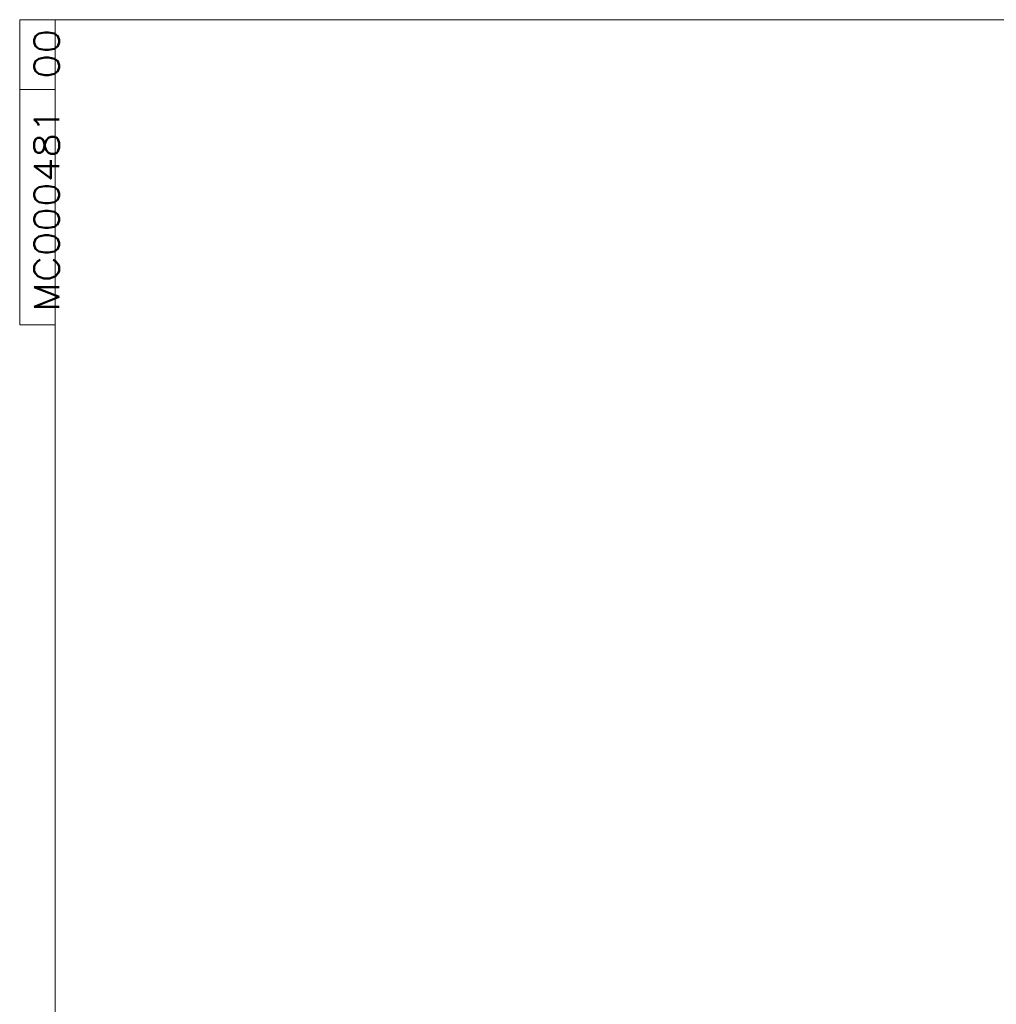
# Model space of a CAD drawing. Header units: millimetres. Extents: x 0 to 589, y 0 to 415.
# Tile 16 of 72: x 10 to 148, y 276 to 415. Entities that reach past the tile are written whole.
import ezdxf

# ---------------------------------------------------------------- set-up
doc = ezdxf.new("R2010")
doc.units = ezdxf.units.MM
doc.layers.add('1', color=7, linetype='Continuous', true_color=0xffffff)
doc.styles.add('blockfont', font='simplex.shx')

msp = doc.modelspace()

# ---------------------------------------------------------------- linework, layer by layer
at = {"layer": '1', "color": 172, "linetype": 'Continuous', "lineweight": 18}
for p, q in [((10, 371.947), (10, 415)), ((15, 415), (10, 415)), ((15, 405.175), (10, 405.175)), ((15, 371.947), (10, 371.947))]:
    msp.add_line(p, q, dxfattribs=at)
at = {"layer": '1', "color": 3, "linetype": 'Continuous', "lineweight": 18}
for p, q in [((15, 5), (15, 415)), ((15, 415), (589, 415))]:
    msp.add_line(p, q, dxfattribs=at)

# ---------------------------------------------------------------- texts
at = {"layer": '1', "color": 87, "linetype": 'Continuous', "lineweight": 13, "char_height": 3.5, "attachment_point": 7, "rotation": 90, "line_spacing_factor": 0.903614, "style": 'blockfont'}
for s, insert in [('\\W1.1795;00', (15.555, 406.661)), ('\\W1.1590;MC000481', (15.555, 373.811))]:
    msp.add_mtext(s, dxfattribs=dict(at, insert=insert))

doc.saveas('drawing.dxf')
